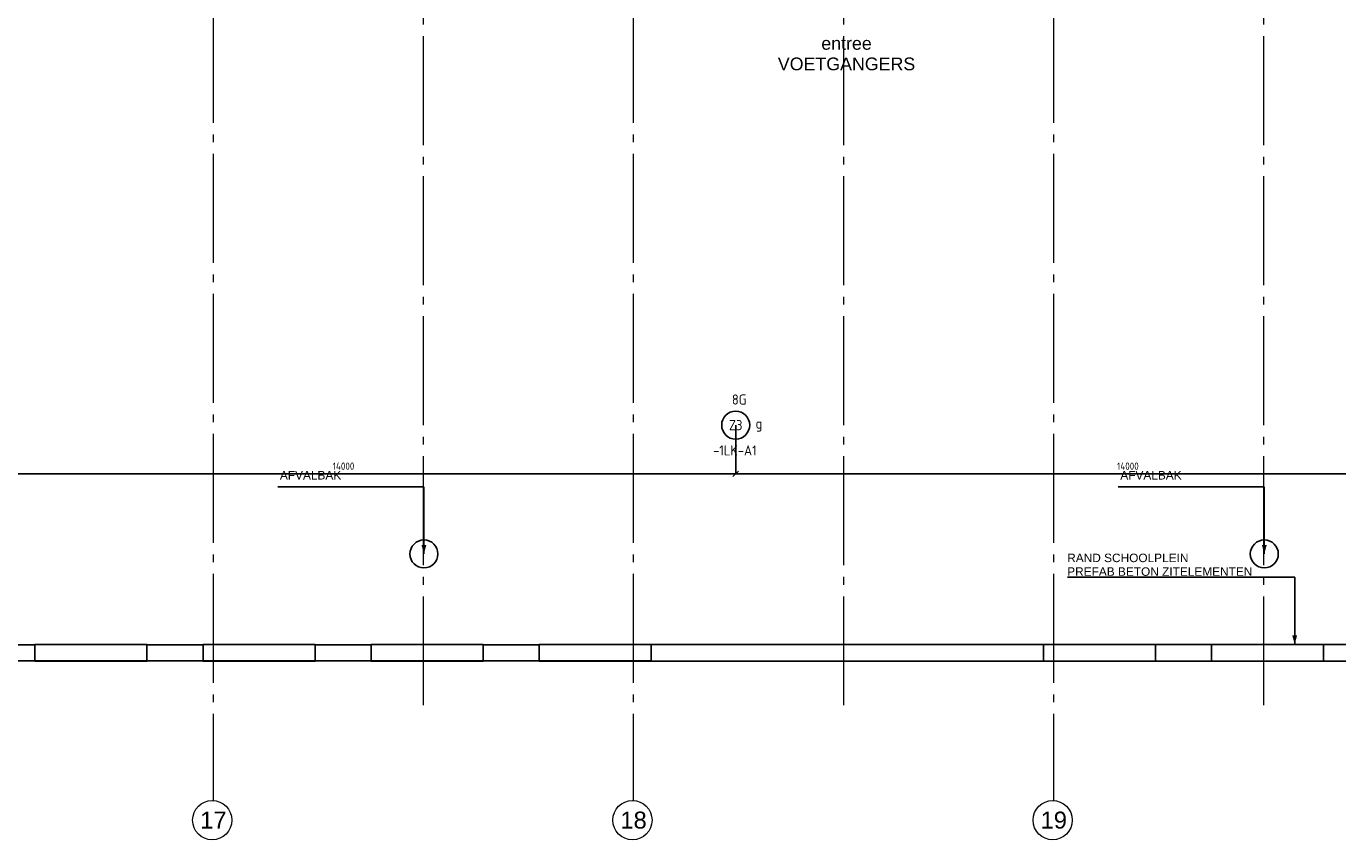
# Model space of a CAD drawing. Header units: millimetres. Extents: x -38031 to 123247, y -16330 to 129979.
# Tile 97 of 148: x 36020 to 59429, y -16329 to -1804. Entities that reach past the tile are written whole.
import ezdxf
from ezdxf.enums import TextEntityAlignment as Align

# ---------------------------------------------------------------- set-up
doc = ezdxf.new("R2010")
doc.units = ezdxf.units.MM
doc.header["$LTSCALE"] = 50
doc.linetypes.add('STYLE_11', pattern=[5, 3.888855, -0.416718, 0.277786, -0.416641])
for name, color, linetype in [('AL$1A---_ALGEMEEN', 8, 'Continuous'), ('AT$1A---_TEKST050', 8, 'Continuous'), ('AT$1A---_TEKST100', 8, 'Continuous'), ('BOUWKUNDIG', 8, 'Continuous'), ('EL6311--buitenverlichting', 3, 'Continuous'), ('maatvoering', 1, 'Continuous')]:
    doc.layers.add(name, color=color, linetype=linetype)
doc.layers.add('stramien', color=1, linetype='STYLE_11', lineweight=15)
doc.styles.add('Arial', font='ARIAL.TTF')
doc.styles.add('BURO-018', font='iso.shx', dxfattribs={"height": 90})
doc.styles.get("Standard").update_dxf_attribs({"font": 'iso.shx'})
doc.dimstyles.new('STABICAD', dxfattribs={"dimscale": 100, "dimtxt": 1.3, "dimasz": 1, "dimexe": 0, "dimexo": 0, "dimgap": 1.5, "dimtad": 0, "dimdec": 0, "dimrnd": 10, "dimzin": 0, "dimdsep": 46, "dimtxsty": 'Standard', "dimblk1": 'OBLIQUE', "dimblk2": 'OBLIQUE', "dimsah": 1, "dimcen": -3, "dimclrd": 1, "dimclre": 1, "dimclrt": 1, "dimadec": 0, "dimazin": 0, "dimtfac": 1, "dimtdec": 0, "dimtofl": 0, "dimtmove": 2, "dimatfit": 3, "dimfxl": 0, "dimtvp": 1.055556, "dimtolj": 1, "dimtzin": 0, "dimarcsym": 0})

# ---------------------------------------------------------------- blocks, each defined once
blk = doc.blocks.new('1115B3A')
at = {"color": 0, "linetype": 'Continuous'}
blk.add_circle((0, 0), 2.5, dxfattribs=at)
at = {"color": 0, "linetype": 'Continuous', "style": 'BURO-018'}
for tag, p in [('E_GKAST', (0, 8)), ('E_GROEP', (0, 5)), ('E_SGROEP', (4.5, 5)), ('E_ARMCODE', (0, 0)), ('E_SLET', (4.5, -1))]:
    blk.add_attdef(tag, text='', height=1.8, dxfattribs=at).set_placement(p, align=Align.MIDDLE)
blk = doc.blocks.new('Group-25')
at = {"layer": 'AL$1A---_ALGEMEEN', "color": 0}
for points in [[(-9201, -41421), (-9186, -41421), (-9186, -41421), (-47186, -41421)], [(24814, -41713), (16000, -41713), (-9181, -41713)]]:
    blk.add_lwpolyline(points, dxfattribs=at)
at = {"color": 0}
for points in [[(-20186, -41415), (-18186, -41415), (-18186, -41715), (-20186, -41715)], [(-17186, -41415), (-15186, -41415), (-15186, -41715), (-17186, -41715)], [(-14186, -41415), (-12186, -41415), (-12186, -41715), (-14186, -41715)], [(-11186, -41415), (-9186, -41415), (-9186, -41715), (-11186, -41715)], [(-2186, -41415), (-186, -41415), (-186, -41715), (-2186, -41715)], [(814, -41415), (2814, -41415), (2814, -41715), (814, -41715)]]:
    blk.add_wipeout(points, dxfattribs=at).dxf.layer = 'AL$1A---_ALGEMEEN'
at = {"layer": 'AL$1A---_ALGEMEEN', "color": 0}
for p, q in [((-9186, -41415), (24819, -41415)), ((-47186, -41709), (-9181, -41709))]:
    blk.add_line(p, q, dxfattribs=at)
for points in [[(-20186, -41415), (-18186, -41415), (-18186, -41715), (-20186, -41715)], [(-17186, -41415), (-15186, -41415), (-15186, -41715), (-17186, -41715)], [(-14186, -41415), (-12186, -41415), (-12186, -41715), (-14186, -41715)], [(-11186, -41415), (-9186, -41415), (-9186, -41715), (-11186, -41715)], [(-2186, -41415), (-186, -41415), (-186, -41715), (-2186, -41715)], [(814, -41415), (2814, -41415), (2814, -41715), (814, -41715)]]:
    blk.add_lwpolyline(points, close=True, dxfattribs=at)
blk = doc.blocks.new('txt-afvalbak')
at = {"layer": 'AL$1A---_ALGEMEEN', "color": 0}
for p, q in [((-2606, 1200), (0, 1200)), ((0, 1200), (0, 0))]:
    blk.add_line(p, q, dxfattribs=at)
blk.add_solid([(0, 0), (-43, 159), (43, 159)], dxfattribs=at)
at = {"layer": 'AT$1A---_TEKST100', "insert": (-2570, 1480), "char_height": 151.52, "attachment_point": 1, "line_spacing_factor": 0.967741, "style": 'Arial'}
blk.add_mtext('{\\C256;\\lAFVALBAK}', dxfattribs=at)
blk = doc.blocks.new('txt-zitelementen')
at = {"layer": 'AL$1A---_ALGEMEEN', "color": 0}
for p, q in [((-4055, 1200), (0, 1200)), ((0, 1200), (0, 0))]:
    blk.add_line(p, q, dxfattribs=at)
blk.add_solid([(0, 0), (-43, 159), (43, 159)], dxfattribs=at)
at = {"layer": 'AT$1A---_TEKST100', "insert": (-4060, 1620), "char_height": 151.52, "attachment_point": 1, "line_spacing_factor": 0.967741, "style": 'Arial'}
blk.add_mtext('{\\C256;\\lRAND SCHOOLPLEIN\\PPREFAB BETON ZITELEMENTEN}', dxfattribs=at)
blk = doc.blocks.new('200254 W 210 11-06-2007')
at = {"layer": 'AL$1A---_ALGEMEEN'}
blk.add_blockref('Group-25', (20162, 3587), dxfattribs=at)
for centre in [(6919, -36213), (21919, -36213)]:
    blk.add_circle(centre, 250, dxfattribs=at)
at = {"layer": 'stramien', "ltscale": 10}
for p, q in [((3161, -41014), (3161, 36216)), ((10661, -41014), (10661, 36216)), ((18161, -41014), (18161, 36216)), ((6911, -38915), (6911, 22365)), ((14411, -38915), (14411, 22365)), ((21911, -38915), (21911, 22365))]:
    blk.add_line(p, q, dxfattribs=at)
at = {"layer": 'AL$1A---_ALGEMEEN'}
for name, p in [('txt-afvalbak', (6919, -36213)), ('txt-afvalbak', (21919, -36213)), ('txt-zitelementen', (22461, -37828))]:
    blk.add_blockref(name, p, dxfattribs=at)
at = {"layer": 'AT$1A---_TEKST050', "insert": (14462, -26984), "char_height": 227.29, "attachment_point": 2, "line_spacing_factor": 0.967741, "style": 'Arial'}
blk.add_mtext('{\\C256;\\lentree \\PVOETGANGERS}', dxfattribs=at)
at = {"linetype": 'Continuous'}
for points in [[(3491, -40967), (3489, -41001), (3484, -41035), (3476, -41068), (3464, -41101), (3450, -41132), (3432, -41161), (3412, -41189), (3388, -41214), (3363, -41237), (3335, -41258), (3306, -41276), (3275, -41290), (3243, -41302), (3209, -41310), (3175, -41315), (3141, -41317), (3107, -41315), (3073, -41310), (3039, -41302), (3007, -41290), (2976, -41276), (2947, -41258), (2919, -41237), (2893, -41214), (2870, -41189), (2850, -41161), (2832, -41132), (2818, -41101), (2806, -41068), (2798, -41035), (2793, -41001), (2791, -40967), (2793, -40933), (2798, -40899), (2806, -40865), (2818, -40833), (2832, -40802), (2850, -40772), (2870, -40745), (2893, -40719), (2919, -40696), (2947, -40676), (2976, -40658), (3007, -40643), (3039, -40632), (3073, -40624), (3107, -40619), (3141, -40617), (3175, -40619), (3209, -40624), (3243, -40632), (3275, -40643), (3306, -40658), (3335, -40676), (3363, -40696), (3388, -40719), (3412, -40745), (3432, -40772), (3450, -40802), (3464, -40833), (3476, -40865), (3484, -40899), (3489, -40933)], [(10991, -40967), (10989, -41001), (10984, -41035), (10976, -41068), (10964, -41101), (10950, -41132), (10932, -41161), (10912, -41189), (10888, -41214), (10863, -41237), (10835, -41258), (10806, -41276), (10775, -41290), (10743, -41302), (10709, -41310), (10675, -41315), (10641, -41317), (10607, -41315), (10573, -41310), (10539, -41302), (10507, -41290), (10476, -41276), (10447, -41258), (10419, -41237), (10393, -41214), (10370, -41189), (10350, -41161), (10332, -41132), (10318, -41101), (10306, -41068), (10298, -41035), (10293, -41001), (10291, -40967), (10293, -40933), (10298, -40899), (10306, -40865), (10318, -40833), (10332, -40802), (10350, -40772), (10370, -40745), (10393, -40719), (10419, -40696), (10447, -40676), (10476, -40658), (10507, -40643), (10539, -40632), (10573, -40624), (10607, -40619), (10641, -40617), (10675, -40619), (10709, -40624), (10743, -40632), (10775, -40643), (10806, -40658), (10835, -40676), (10863, -40696), (10888, -40719), (10912, -40745), (10932, -40772), (10950, -40802), (10964, -40833), (10976, -40865), (10984, -40899), (10989, -40933)], [(18491, -40967), (18489, -41001), (18484, -41035), (18476, -41068), (18464, -41101), (18450, -41132), (18432, -41161), (18412, -41189), (18388, -41214), (18363, -41237), (18335, -41258), (18306, -41276), (18275, -41290), (18243, -41302), (18209, -41310), (18175, -41315), (18141, -41317), (18107, -41315), (18073, -41310), (18039, -41302), (18007, -41290), (17976, -41276), (17947, -41258), (17919, -41237), (17893, -41214), (17870, -41189), (17850, -41161), (17832, -41132), (17818, -41101), (17806, -41068), (17798, -41035), (17793, -41001), (17791, -40967), (17793, -40933), (17798, -40899), (17806, -40865), (17818, -40833), (17832, -40802), (17850, -40772), (17870, -40745), (17893, -40719), (17919, -40696), (17947, -40676), (17976, -40658), (18007, -40643), (18039, -40632), (18073, -40624), (18107, -40619), (18141, -40617), (18175, -40619), (18209, -40624), (18243, -40632), (18275, -40643), (18306, -40658), (18335, -40676), (18363, -40696), (18388, -40719), (18412, -40745), (18432, -40772), (18450, -40802), (18464, -40833), (18476, -40865), (18484, -40899), (18489, -40933)]]:
    blk.add_wipeout(points, dxfattribs=at).dxf.layer = 'stramien'
at = {"layer": 'stramien', "linetype": 'Continuous'}
for p, q in [((3161, -40626), (3161, -40288)), ((10661, -40626), (10661, -40288)), ((18161, -40626), (18161, -40288))]:
    blk.add_line(p, q, dxfattribs=at)
for centre in [(3141, -40967), (10641, -40967), (18141, -40967)]:
    blk.add_circle(centre, 350, dxfattribs=at)
at = {"layer": 'stramien', "char_height": 303, "attachment_point": 2, "line_spacing_factor": 0.967741, "style": 'Arial'}
for s, insert in [('{\\C1;\\l17}', (3161, -40814)), ('{\\C1;\\l18}', (10661, -40814)), ('{\\C1;\\l19}', (18161, -40814))]:
    blk.add_mtext(s, dxfattribs=dict(at, insert=insert))
blk = doc.blocks.new('_Oblique')
at = {"color": 0, "linetype": 'ByBlock', "lineweight": -2}
blk.add_line((-0.5, -0.5), (0.5, 0.5), dxfattribs=at)
blk = doc.blocks.new('*D292')
at = {"layer": 'maatvoering', "color": 1, "lineweight": -2}
for p, q in [((34683, -8926), (34683, -9796)), ((48683, -8926), (48683, -9796)), ((34683, -9796), (48683, -9796))]:
    blk.add_line(p, q, dxfattribs=at)
at = {"layer": 'maatvoering', "color": 1, "lineweight": -2, "xscale": 100, "yscale": 100, "zscale": 100, "rotation": 180}
blk.add_blockref('_Oblique', (34683, -9796), dxfattribs=at)
at = {"layer": 'maatvoering', "color": 1, "lineweight": -2, "xscale": 100, "yscale": 100, "zscale": 100}
blk.add_blockref('_Oblique', (48683, -9796), dxfattribs=at)
at = {"layer": 'maatvoering', "color": 1, "insert": (41683, -9658), "char_height": 130, "attachment_point": 5}
blk.add_mtext('\\A1;14000', dxfattribs=at)
blk = doc.blocks.new('*D293')
at = {"layer": 'maatvoering', "color": 1, "lineweight": -2}
for p, q in [((48683, -8926), (48683, -9796)), ((62683, -8926), (62683, -9796)), ((48683, -9796), (62683, -9796))]:
    blk.add_line(p, q, dxfattribs=at)
at = {"layer": 'maatvoering', "color": 1, "lineweight": -2, "xscale": 100, "yscale": 100, "zscale": 100, "rotation": 180}
blk.add_blockref('_Oblique', (48683, -9796), dxfattribs=at)
at = {"layer": 'maatvoering', "color": 1, "lineweight": -2, "xscale": 100, "yscale": 100, "zscale": 100}
blk.add_blockref('_Oblique', (62683, -9796), dxfattribs=at)
at = {"layer": 'maatvoering', "color": 1, "insert": (55683, -9658), "char_height": 130, "attachment_point": 5}
blk.add_mtext('\\A1;14000', dxfattribs=at)

msp = doc.modelspace()

# ---------------------------------------------------------------- block references
at = {"layer": 'BOUWKUNDIG'}
msp.add_blockref('200254 W 210 11-06-2007', (36199, 24987.6), dxfattribs=at)

# ---------------------------------------------------------------- next in the draw order: block references
at = {"layer": 'EL6311--buitenverlichting'}
ref = msp.add_blockref('1115B3A', (48682.8, -8926.4), dxfattribs=dict(at, xscale=100, yscale=100, zscale=100, rotation=90))
ref.add_attrib('E_ARMCODE', 'Z3', dxfattribs={"layer": '0', "color": 1, "linetype": 'Continuous', "height": 180, "style": 'BURO-018'}).set_placement((48682.8, -8926.4), align=Align.MIDDLE)
ref.add_attrib('E_SLET', 'g', dxfattribs={"layer": '0', "color": 1, "linetype": 'Continuous', "height": 180, "style": 'BURO-018'}).set_placement((49098, -8925.1), align=Align.MIDDLE)
ref.add_attrib('E_GROEP', '8G', dxfattribs={"layer": '0', "color": 1, "linetype": 'Continuous', "height": 180, "style": 'BURO-018'}).set_placement((48744.9, -8468.7), align=Align.MIDDLE)
ref.add_attrib('E_GKAST', '-1LK-A1', dxfattribs={"layer": '0', "color": 1, "linetype": 'Continuous', "height": 180, "style": 'BURO-018'}).set_placement((48668.3, -9377.9), align=Align.MIDDLE)

# ---------------------------------------------------------------- next in the draw order: dimensions: what is measured, and where the dimension line sits
at = {"layer": 'maatvoering'}
for base, p1, p2, picture, middle in [((48682.8, -9795.7), (34682.8, -8926.4), (48682.8, -8926.4), '*D292', (41682.8, -9658.4)), ((62682.8, -9795.7), (48682.8, -8926.4), (62682.8, -8926.4), '*D293', (55682.8, -9658.4))]:
    dim = msp.add_linear_dim(base=base, p1=p1, p2=p2, dimstyle='STABICAD', override={"dimzin": 8, "dimfxl": 50}, dxfattribs=at)
    dim.commit()
    dim.dimension.update_dxf_attribs({"geometry": picture, "text_midpoint": middle})

doc.saveas('drawing.dxf')
